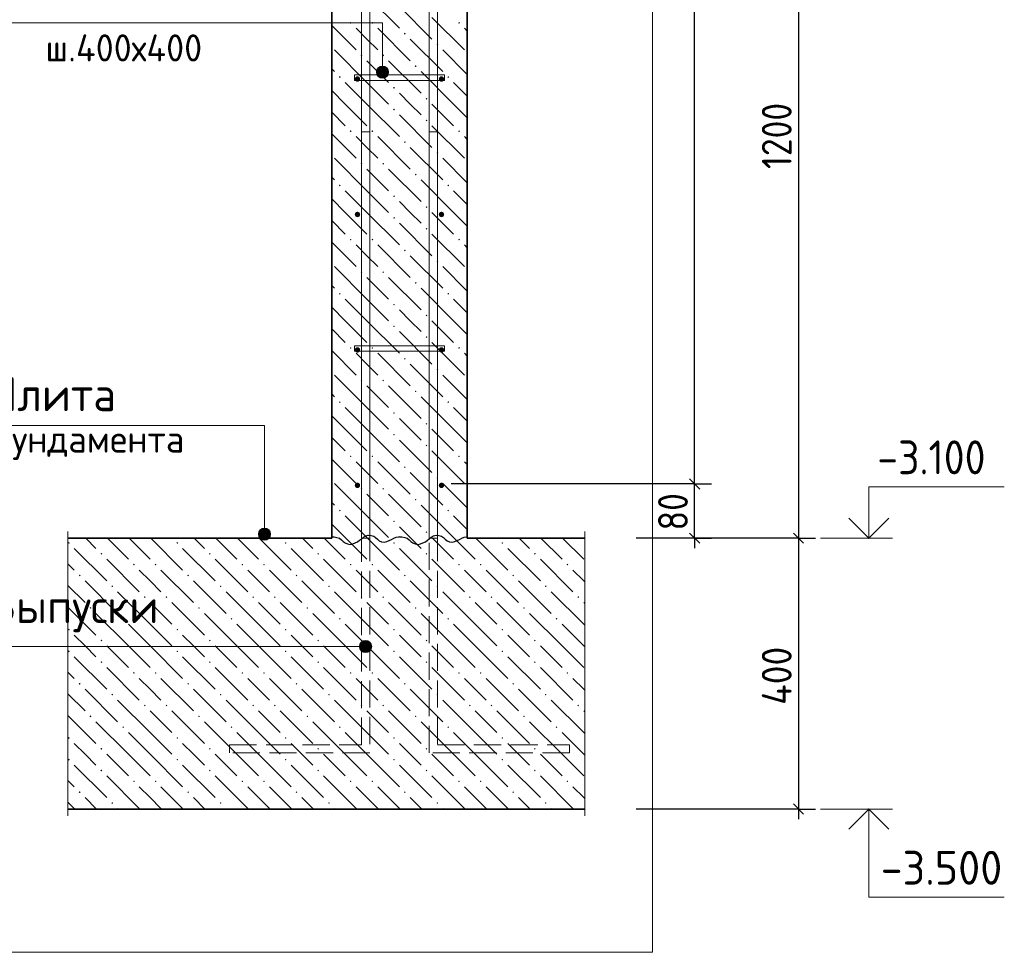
# Model space of a CAD drawing. Header units: millimetres. Extents: x 0 to 50400, y 0 to 35640.
# Tile 3 of 15: x 4717 to 13437, y 9792 to 18055. Entities that reach past the tile are written whole.
import ezdxf

# ---------------------------------------------------------------- set-up
doc = ezdxf.new("R2010")
doc.units = ezdxf.units.MM
doc.linetypes.add('______2', pattern=[324, 240, -84])
for name, color, linetype, lineweight in [('Standard', 7, 'Continuous', 25), ('Выпуски арматуры Г-обр.', 52, 'Continuous', 25), ('ЖБ Плита Фундамента верхний уровень', 7, 'Continuous', 35), ('ЖБ Стена верхний уровень', 7, 'Continuous', 35), ('Позиционная метка диаметр_ шаг', 7, 'Continuous', 13), ('Позиционная метка линия выноска', 7, 'Continuous', 13), ('Примечания', 7, 'Continuous', 13)]:
    doc.layers.add(name, color=color, linetype=linetype, lineweight=lineweight)
doc.layers.add('Размерная выноска', color=7, linetype='Continuous')
for name, color, linetype, true_color in [('Стена фоновая арматура У1', 7, '______2', 0xa0a0a0), ('Стена фоновая арматура Х1', 7, '______2', 0xa0a0a0), ('Стена фоновая затяжка С-обр.', 7, '______2', 0xa0a0a0)]:
    doc.layers.add(name, color=color, linetype=linetype, true_color=true_color)
doc.styles.add('ISOCPEUR', font='txt')

msp = doc.modelspace()

# ---------------------------------------------------------------- hatches: boundary and pattern name
at = {"layer": 'ЖБ Плита Фундамента верхний уровень', "linetype": 'Continuous', "lineweight": 18, "transparency": 33554687}
for points in [[(5144.2, 13419), (5152, 13426.8), (5159.8, 13419), (5152, 13411.2)], [(6104.2, 13419), (6112, 13426.8), (6119.8, 13419), (6112, 13411.2)], [(7064.2, 13419), (7072, 13426.8), (7079.8, 13419), (7072, 13411.2)], [(8024.2, 13419), (8032, 13426.8), (8039.8, 13419), (8032, 13411.2)], [(8984.2, 13419), (8992, 13426.8), (8999.8, 13419), (8992, 13411.2)], [(5432.2, 13323), (5440, 13330.8), (5447.8, 13323), (5440, 13315.2)], [(6392.2, 13323), (6400, 13330.8), (6407.8, 13323), (6400, 13315.2)], [(7352.2, 13323), (7360, 13330.8), (7367.8, 13323), (7360, 13315.2)], [(8312.2, 13323), (8320, 13330.8), (8327.8, 13323), (8320, 13315.2)], [(9272.2, 13323), (9280, 13330.8), (9287.8, 13323), (9280, 13315.2)], [(5720.2, 13227), (5728, 13234.8), (5735.8, 13227), (5728, 13219.2)], [(5912.2, 13227), (5920, 13234.8), (5927.8, 13227), (5920, 13219.2)], [(6680.2, 13227), (6688, 13234.8), (6695.8, 13227), (6688, 13219.2)], [(6872.2, 13227), (6880, 13234.8), (6887.8, 13227), (6880, 13219.2)], [(7640.2, 13227), (7648, 13234.8), (7655.8, 13227), (7648, 13219.2)], [(7832.2, 13227), (7840, 13234.8), (7847.8, 13227), (7840, 13219.2)], [(8600.2, 13227), (8608, 13234.8), (8615.8, 13227), (8608, 13219.2)], [(8792.2, 13227), (8800, 13234.8), (8807.8, 13227), (8800, 13219.2)], [(9560.2, 13227), (9568, 13234.8), (9575.8, 13227), (9568, 13219.2)], [(5240.2, 13131), (5248, 13138.8), (5255.8, 13131), (5248, 13123.2)], [(6200.2, 13131), (6208, 13138.8), (6215.8, 13131), (6208, 13123.2)], [(7160.2, 13131), (7168, 13138.8), (7175.8, 13131), (7168, 13123.2)], [(8120.2, 13131), (8128, 13138.8), (8135.8, 13131), (8128, 13123.2)], [(9080.2, 13131), (9088, 13138.8), (9095.8, 13131), (9088, 13123.2)], [(5528.2, 13035), (5536, 13042.8), (5543.8, 13035), (5536, 13027.2)], [(6488.2, 13035), (6496, 13042.8), (6503.8, 13035), (6496, 13027.2)], [(7448.2, 13035), (7456, 13042.8), (7463.8, 13035), (7456, 13027.2)], [(8408.2, 13035), (8416, 13042.8), (8423.8, 13035), (8416, 13027.2)], [(9368.2, 13035), (9376, 13042.8), (9383.8, 13035), (9376, 13027.2)], [(5816.2, 12939), (5824, 12946.8), (5831.8, 12939), (5824, 12931.2)], [(6008.2, 12939), (6016, 12946.8), (6023.8, 12939), (6016, 12931.2)], [(6776.2, 12939), (6784, 12946.8), (6791.8, 12939), (6784, 12931.2)], [(6968.2, 12939), (6976, 12946.8), (6983.8, 12939), (6976, 12931.2)], [(7736.2, 12939), (7744, 12946.8), (7751.8, 12939), (7744, 12931.2)], [(7928.2, 12939), (7936, 12946.8), (7943.8, 12939), (7936, 12931.2)], [(8696.2, 12939), (8704, 12946.8), (8711.8, 12939), (8704, 12931.2)], [(8888.2, 12939), (8896, 12946.8), (8903.8, 12939), (8896, 12931.2)], [(9656.2, 12939), (9664, 12946.8), (9671.8, 12939), (9664, 12931.2)], [(5336.2, 12843), (5344, 12850.8), (5351.8, 12843), (5344, 12835.2)], [(6296.2, 12843), (6304, 12850.8), (6311.8, 12843), (6304, 12835.2)], [(7256.2, 12843), (7264, 12850.8), (7271.8, 12843), (7264, 12835.2)], [(8216.2, 12843), (8224, 12850.8), (8231.8, 12843), (8224, 12835.2)], [(9176.2, 12843), (9184, 12850.8), (9191.8, 12843), (9184, 12835.2)], [(5624.2, 12747), (5632, 12754.8), (5639.8, 12747), (5632, 12739.2)], [(6584.2, 12747), (6592, 12754.8), (6599.8, 12747), (6592, 12739.2)], [(7544.2, 12747), (7552, 12754.8), (7559.8, 12747), (7552, 12739.2)], [(8504.2, 12747), (8512, 12754.8), (8519.8, 12747), (8512, 12739.2)], [(9464.2, 12747), (9472, 12754.8), (9479.8, 12747), (9472, 12739.2)], [(5144.2, 12651), (5152, 12658.8), (5159.8, 12651), (5152, 12643.2)], [(6104.2, 12651), (6112, 12658.8), (6119.8, 12651), (6112, 12643.2)], [(7064.2, 12651), (7072, 12658.8), (7079.8, 12651), (7072, 12643.2)], [(8024.2, 12651), (8032, 12658.8), (8039.8, 12651), (8032, 12643.2)], [(8984.2, 12651), (8992, 12658.8), (8999.8, 12651), (8992, 12643.2)], [(5432.2, 12555), (5440, 12562.8), (5447.8, 12555), (5440, 12547.2)], [(6392.2, 12555), (6400, 12562.8), (6407.8, 12555), (6400, 12547.2)], [(7352.2, 12555), (7360, 12562.8), (7367.8, 12555), (7360, 12547.2)], [(8312.2, 12555), (8320, 12562.8), (8327.8, 12555), (8320, 12547.2)], [(9272.2, 12555), (9280, 12562.8), (9287.8, 12555), (9280, 12547.2)], [(5144.2, 12459), (5152, 12466.8), (5159.8, 12459), (5152, 12451.2)], [(6104.2, 12459), (6112, 12466.8), (6119.8, 12459), (6112, 12451.2)], [(7064.2, 12459), (7072, 12466.8), (7079.8, 12459), (7072, 12451.2)], [(8024.2, 12459), (8032, 12466.8), (8039.8, 12459), (8032, 12451.2)], [(8984.2, 12459), (8992, 12466.8), (8999.8, 12459), (8992, 12451.2)], [(5432.2, 12363), (5440, 12370.8), (5447.8, 12363), (5440, 12355.2)], [(6392.2, 12363), (6400, 12370.8), (6407.8, 12363), (6400, 12355.2)], [(7352.2, 12363), (7360, 12370.8), (7367.8, 12363), (7360, 12355.2)], [(8312.2, 12363), (8320, 12370.8), (8327.8, 12363), (8320, 12355.2)], [(9272.2, 12363), (9280, 12370.8), (9287.8, 12363), (9280, 12355.2)], [(5720.2, 12267), (5728, 12274.8), (5735.8, 12267), (5728, 12259.2)], [(5912.2, 12267), (5920, 12274.8), (5927.8, 12267), (5920, 12259.2)], [(6680.2, 12267), (6688, 12274.8), (6695.8, 12267), (6688, 12259.2)], [(6872.2, 12267), (6880, 12274.8), (6887.8, 12267), (6880, 12259.2)], [(7640.2, 12267), (7648, 12274.8), (7655.8, 12267), (7648, 12259.2)], [(7832.2, 12267), (7840, 12274.8), (7847.8, 12267), (7840, 12259.2)], [(8600.2, 12267), (8608, 12274.8), (8615.8, 12267), (8608, 12259.2)], [(8792.2, 12267), (8800, 12274.8), (8807.8, 12267), (8800, 12259.2)], [(9560.2, 12267), (9568, 12274.8), (9575.8, 12267), (9568, 12259.2)], [(5240.2, 12171), (5248, 12178.8), (5255.8, 12171), (5248, 12163.2)], [(6200.2, 12171), (6208, 12178.8), (6215.8, 12171), (6208, 12163.2)], [(7160.2, 12171), (7168, 12178.8), (7175.8, 12171), (7168, 12163.2)], [(8120.2, 12171), (8128, 12178.8), (8135.8, 12171), (8128, 12163.2)], [(9080.2, 12171), (9088, 12178.8), (9095.8, 12171), (9088, 12163.2)], [(5528.2, 12075), (5536, 12082.8), (5543.8, 12075), (5536, 12067.2)], [(6488.2, 12075), (6496, 12082.8), (6503.8, 12075), (6496, 12067.2)], [(7448.2, 12075), (7456, 12082.8), (7463.8, 12075), (7456, 12067.2)], [(8408.2, 12075), (8416, 12082.8), (8423.8, 12075), (8416, 12067.2)], [(9368.2, 12075), (9376, 12082.8), (9383.8, 12075), (9376, 12067.2)], [(5816.2, 11979), (5824, 11986.8), (5831.8, 11979), (5824, 11971.2)], [(6008.2, 11979), (6016, 11986.8), (6023.8, 11979), (6016, 11971.2)], [(6776.2, 11979), (6784, 11986.8), (6791.8, 11979), (6784, 11971.2)], [(6968.2, 11979), (6976, 11986.8), (6983.8, 11979), (6976, 11971.2)], [(7736.2, 11979), (7744, 11986.8), (7751.8, 11979), (7744, 11971.2)], [(7928.2, 11979), (7936, 11986.8), (7943.8, 11979), (7936, 11971.2)], [(8696.2, 11979), (8704, 11986.8), (8711.8, 11979), (8704, 11971.2)], [(8888.2, 11979), (8896, 11986.8), (8903.8, 11979), (8896, 11971.2)], [(9656.2, 11979), (9664, 11986.8), (9671.8, 11979), (9664, 11971.2)], [(5336.2, 11883), (5344, 11890.8), (5351.8, 11883), (5344, 11875.2)], [(6296.2, 11883), (6304, 11890.8), (6311.8, 11883), (6304, 11875.2)], [(7256.2, 11883), (7264, 11890.8), (7271.8, 11883), (7264, 11875.2)], [(8216.2, 11883), (8224, 11890.8), (8231.8, 11883), (8224, 11875.2)], [(9176.2, 11883), (9184, 11890.8), (9191.8, 11883), (9184, 11875.2)], [(5624.2, 11787), (5632, 11794.8), (5639.8, 11787), (5632, 11779.2)], [(6584.2, 11787), (6592, 11794.8), (6599.8, 11787), (6592, 11779.2)], [(7544.2, 11787), (7552, 11794.8), (7559.8, 11787), (7552, 11779.2)], [(8504.2, 11787), (8512, 11794.8), (8519.8, 11787), (8512, 11779.2)], [(9464.2, 11787), (9472, 11794.8), (9479.8, 11787), (9472, 11779.2)], [(5144.2, 11691), (5152, 11698.8), (5159.8, 11691), (5152, 11683.2)], [(6104.2, 11691), (6112, 11698.8), (6119.8, 11691), (6112, 11683.2)], [(7064.2, 11691), (7072, 11698.8), (7079.8, 11691), (7072, 11683.2)], [(8024.2, 11691), (8032, 11698.8), (8039.8, 11691), (8032, 11683.2)], [(8984.2, 11691), (8992, 11698.8), (8999.8, 11691), (8992, 11683.2)], [(5432.2, 11595), (5440, 11602.8), (5447.8, 11595), (5440, 11587.2)], [(6392.2, 11595), (6400, 11602.8), (6407.8, 11595), (6400, 11587.2)], [(7352.2, 11595), (7360, 11602.8), (7367.8, 11595), (7360, 11587.2)], [(8312.2, 11595), (8320, 11602.8), (8327.8, 11595), (8320, 11587.2)], [(9272.2, 11595), (9280, 11602.8), (9287.8, 11595), (9280, 11587.2)], [(5144.2, 11499), (5152, 11506.8), (5159.8, 11499), (5152, 11491.2)], [(6104.2, 11499), (6112, 11506.8), (6119.8, 11499), (6112, 11491.2)], [(7064.2, 11499), (7072, 11506.8), (7079.8, 11499), (7072, 11491.2)], [(8024.2, 11499), (8032, 11506.8), (8039.8, 11499), (8032, 11491.2)], [(8984.2, 11499), (8992, 11506.8), (8999.8, 11499), (8992, 11491.2)], [(5432.2, 11403), (5440, 11410.8), (5447.8, 11403), (5440, 11395.2)], [(6392.2, 11403), (6400, 11410.8), (6407.8, 11403), (6400, 11395.2)], [(7352.2, 11403), (7360, 11410.8), (7367.8, 11403), (7360, 11395.2)], [(8312.2, 11403), (8320, 11410.8), (8327.8, 11403), (8320, 11395.2)], [(9272.2, 11403), (9280, 11410.8), (9287.8, 11403), (9280, 11395.2)], [(5720.2, 11307), (5728, 11314.8), (5735.8, 11307), (5728, 11299.2)], [(5912.2, 11307), (5920, 11314.8), (5927.8, 11307), (5920, 11299.2)], [(6680.2, 11307), (6688, 11314.8), (6695.8, 11307), (6688, 11299.2)], [(6872.2, 11307), (6880, 11314.8), (6887.8, 11307), (6880, 11299.2)], [(7640.2, 11307), (7648, 11314.8), (7655.8, 11307), (7648, 11299.2)], [(7832.2, 11307), (7840, 11314.8), (7847.8, 11307), (7840, 11299.2)], [(8600.2, 11307), (8608, 11314.8), (8615.8, 11307), (8608, 11299.2)], [(8792.2, 11307), (8800, 11314.8), (8807.8, 11307), (8800, 11299.2)], [(9560.2, 11307), (9568, 11314.8), (9575.8, 11307), (9568, 11299.2)], [(5240.2, 11211), (5248, 11218.8), (5255.8, 11211), (5248, 11203.2)], [(6200.2, 11211), (6208, 11218.8), (6215.8, 11211), (6208, 11203.2)], [(7160.2, 11211), (7168, 11218.8), (7175.8, 11211), (7168, 11203.2)], [(8120.2, 11211), (8128, 11218.8), (8135.8, 11211), (8128, 11203.2)], [(9080.2, 11211), (9088, 11218.8), (9095.8, 11211), (9088, 11203.2)], [(5528.2, 11115), (5536, 11122.8), (5543.8, 11115), (5536, 11107.2)], [(6488.2, 11115), (6496, 11122.8), (6503.8, 11115), (6496, 11107.2)], [(7448.2, 11115), (7456, 11122.8), (7463.8, 11115), (7456, 11107.2)], [(8408.2, 11115), (8416, 11122.8), (8423.8, 11115), (8416, 11107.2)], [(9368.2, 11115), (9376, 11122.8), (9383.8, 11115), (9376, 11107.2)]]:
    msp.add_hatch(color=7, dxfattribs=at).paths.add_polyline_path(points, flags=16)
at = {"layer": 'ЖБ Стена верхний уровень', "linetype": 'Continuous', "lineweight": 18, "transparency": 33554687}
for points in [[(7640.2, 18027), (7648, 18034.8), (7655.8, 18027), (7648, 18019.2)], [(7832.2, 18027), (7840, 18034.8), (7847.8, 18027), (7840, 18019.2)], [(8600.2, 18027), (8608, 18034.8), (8615.8, 18027), (8608, 18019.2)], [(8120.2, 17931), (8128, 17938.8), (8135.8, 17931), (8128, 17923.2)], [(8408.2, 17835), (8416, 17842.8), (8423.8, 17835), (8416, 17827.2)], [(7736.2, 17739), (7744, 17746.8), (7751.8, 17739), (7744, 17731.2)], [(7928.2, 17739), (7936, 17746.8), (7943.8, 17739), (7936, 17731.2)], [(8216.2, 17643), (8224, 17650.8), (8231.8, 17643), (8224, 17635.2)], [(7544.2, 17547), (7552, 17554.8), (7559.8, 17547), (7552, 17539.2)], [(8504.2, 17547), (8512, 17554.8), (8519.8, 17547), (8512, 17539.2)], [(8024.2, 17451), (8032, 17458.8), (8039.8, 17451), (8032, 17443.2)], [(8312.2, 17355), (8320, 17362.8), (8327.8, 17355), (8320, 17347.2)], [(8024.2, 17259), (8032, 17266.8), (8039.8, 17259), (8032, 17251.2)], [(8312.2, 17163), (8320, 17170.8), (8327.8, 17163), (8320, 17155.2)], [(7640.2, 17067), (7648, 17074.8), (7655.8, 17067), (7648, 17059.2)], [(7832.2, 17067), (7840, 17074.8), (7847.8, 17067), (7840, 17059.2)], [(8600.2, 17067), (8608, 17074.8), (8615.8, 17067), (8608, 17059.2)], [(8120.2, 16971), (8128, 16978.8), (8135.8, 16971), (8128, 16963.2)], [(8408.2, 16875), (8416, 16882.8), (8423.8, 16875), (8416, 16867.2)], [(7736.2, 16779), (7744, 16786.8), (7751.8, 16779), (7744, 16771.2)], [(7928.2, 16779), (7936, 16786.8), (7943.8, 16779), (7936, 16771.2)], [(8216.2, 16683), (8224, 16690.8), (8231.8, 16683), (8224, 16675.2)], [(7544.2, 16587), (7552, 16594.8), (7559.8, 16587), (7552, 16579.2)], [(8504.2, 16587), (8512, 16594.8), (8519.8, 16587), (8512, 16579.2)], [(8024.2, 16491), (8032, 16498.8), (8039.8, 16491), (8032, 16483.2)], [(8312.2, 16395), (8320, 16402.8), (8327.8, 16395), (8320, 16387.2)], [(8024.2, 16299), (8032, 16306.8), (8039.8, 16299), (8032, 16291.2)], [(8312.2, 16203), (8320, 16210.8), (8327.8, 16203), (8320, 16195.2)], [(7640.2, 16107), (7648, 16114.8), (7655.8, 16107), (7648, 16099.2)], [(7832.2, 16107), (7840, 16114.8), (7847.8, 16107), (7840, 16099.2)], [(8600.2, 16107), (8608, 16114.8), (8615.8, 16107), (8608, 16099.2)], [(8120.2, 16011), (8128, 16018.8), (8135.8, 16011), (8128, 16003.2)], [(8408.2, 15915), (8416, 15922.8), (8423.8, 15915), (8416, 15907.2)], [(7736.2, 15819), (7744, 15826.8), (7751.8, 15819), (7744, 15811.2)], [(7928.2, 15819), (7936, 15826.8), (7943.8, 15819), (7936, 15811.2)], [(8216.2, 15723), (8224, 15730.8), (8231.8, 15723), (8224, 15715.2)], [(7544.2, 15627), (7552, 15634.8), (7559.8, 15627), (7552, 15619.2)], [(8504.2, 15627), (8512, 15634.8), (8519.8, 15627), (8512, 15619.2)], [(8024.2, 15531), (8032, 15538.8), (8039.8, 15531), (8032, 15523.2)], [(8312.2, 15435), (8320, 15442.8), (8327.8, 15435), (8320, 15427.2)], [(8024.2, 15339), (8032, 15346.8), (8039.8, 15339), (8032, 15331.2)], [(8312.2, 15243), (8320, 15250.8), (8327.8, 15243), (8320, 15235.2)], [(7640.2, 15147), (7648, 15154.8), (7655.8, 15147), (7648, 15139.2)], [(7832.2, 15147), (7840, 15154.8), (7847.8, 15147), (7840, 15139.2)], [(8600.2, 15147), (8608, 15154.8), (8615.8, 15147), (8608, 15139.2)], [(8120.2, 15051), (8128, 15058.8), (8135.8, 15051), (8128, 15043.2)], [(8408.2, 14955), (8416, 14962.8), (8423.8, 14955), (8416, 14947.2)], [(7736.2, 14859), (7744, 14866.8), (7751.8, 14859), (7744, 14851.2)], [(7928.2, 14859), (7936, 14866.8), (7943.8, 14859), (7936, 14851.2)], [(8216.2, 14763), (8224, 14770.8), (8231.8, 14763), (8224, 14755.2)], [(7544.2, 14667), (7552, 14674.8), (7559.8, 14667), (7552, 14659.2)], [(8504.2, 14667), (8512, 14674.8), (8519.8, 14667), (8512, 14659.2)], [(8024.2, 14571), (8032, 14578.8), (8039.8, 14571), (8032, 14563.2)], [(8312.2, 14475), (8320, 14482.8), (8327.8, 14475), (8320, 14467.2)], [(8024.2, 14379), (8032, 14386.8), (8039.8, 14379), (8032, 14371.2)], [(8312.2, 14283), (8320, 14290.8), (8327.8, 14283), (8320, 14275.2)], [(7640.2, 14187), (7648, 14194.8), (7655.8, 14187), (7648, 14179.2)], [(7832.2, 14187), (7840, 14194.8), (7847.8, 14187), (7840, 14179.2)], [(8600.2, 14187), (8608, 14194.8), (8615.8, 14187), (8608, 14179.2)], [(8120.2, 14091), (8128, 14098.8), (8135.8, 14091), (8128, 14083.2)], [(8408.2, 13995), (8416, 14002.8), (8423.8, 13995), (8416, 13987.2)], [(7736.2, 13899), (7744, 13906.8), (7751.8, 13899), (7744, 13891.2)], [(7928.2, 13899), (7936, 13906.8), (7943.8, 13899), (7936, 13891.2)], [(8216.2, 13803), (8224, 13810.8), (8231.8, 13803), (8224, 13795.2)], [(7544.2, 13707), (7552, 13714.8), (7559.8, 13707), (7552, 13699.2)], [(8504.2, 13707), (8512, 13714.8), (8519.8, 13707), (8512, 13699.2)], [(8024.2, 13611), (8032, 13618.8), (8039.8, 13611), (8032, 13603.2)], [(8312.2, 13515), (8320, 13522.8), (8327.8, 13515), (8320, 13507.2)]]:
    msp.add_hatch(color=7, dxfattribs=at).paths.add_polyline_path(points, flags=16)
at = {"layer": 'Позиционная метка линия выноска', "linetype": 'Continuous', "lineweight": 13, "transparency": 33554687}
for points in [[(7976.8, 17616.4), (7883.9, 17616.4), (7876.4, 17589.4)], [(7976.8, 17616.4), (7876.4, 17589.4), (7984.4, 17589.4)], [(7957.4, 17635.8), (7903.4, 17635.8), (7883.9, 17616.4)], [(7957.4, 17635.8), (7883.9, 17616.4), (7976.8, 17616.4)], [(7903.4, 17635.8), (7957.4, 17635.8), (7930.4, 17643.3)], [(7984.4, 17589.4), (7876.4, 17589.4), (7883.9, 17562.4)], [(7984.4, 17589.4), (7883.9, 17562.4), (7976.8, 17562.4)], [(7976.8, 17562.4), (7883.9, 17562.4), (7903.4, 17542.9)], [(7976.8, 17562.4), (7903.4, 17542.9), (7957.4, 17542.9)], [(7957.4, 17542.9), (7903.4, 17542.9), (7930.4, 17535.4)], [(6831.1, 13496.8), (6939.1, 13496.8), (6931.5, 13523.8)], [(6831.1, 13496.8), (6931.5, 13523.8), (6838.7, 13523.8)], [(6838.7, 13523.8), (6931.5, 13523.8), (6912.1, 13543.2)], [(6838.7, 13523.8), (6912.1, 13543.2), (6858.1, 13543.2)], [(6858.1, 13543.2), (6912.1, 13543.2), (6885.1, 13550.8)], [(6838.7, 13469.8), (6939.1, 13496.8), (6831.1, 13496.8)], [(6838.7, 13469.8), (6931.5, 13469.8), (6939.1, 13496.8)], [(6858.1, 13450.4), (6931.5, 13469.8), (6838.7, 13469.8)], [(6858.1, 13450.4), (6912.1, 13450.4), (6931.5, 13469.8)], [(6912.1, 13450.4), (6858.1, 13450.4), (6885.1, 13442.8)], [(7733.9, 12474), (7733.9, 12528), (7726.4, 12501)], [(7753.4, 12454.6), (7753.4, 12547.5), (7733.9, 12528)], [(7753.4, 12454.6), (7733.9, 12528), (7733.9, 12474)], [(7780.4, 12447), (7780.4, 12555), (7753.4, 12547.5)], [(7780.4, 12447), (7753.4, 12547.5), (7753.4, 12454.6)], [(7807.4, 12454.6), (7807.4, 12547.5), (7780.4, 12555)], [(7807.4, 12454.6), (7780.4, 12555), (7780.4, 12447)], [(7826.8, 12474), (7826.8, 12528), (7807.4, 12547.5)], [(7826.8, 12474), (7807.4, 12547.5), (7807.4, 12454.6)], [(7826.8, 12528), (7826.8, 12474), (7834.4, 12501)]]:
    msp.add_hatch(color=7, dxfattribs=at).paths.add_polyline_path(points)
at = {"layer": 'Стена фоновая арматура У1', "linetype": 'Continuous', "lineweight": 13, "transparency": 33554687}
for points in [[(7732.4, 17529.3), (7730.5, 17538.5), (7725.3, 17546.3), (7717.6, 17551.5), (7708.4, 17553.3), (7699.2, 17551.5), (7691.4, 17546.3), (7686.2, 17538.5), (7684.4, 17529.3), (7686.2, 17520.2), (7691.4, 17512.4), (7699.2, 17507.2), (7708.4, 17505.3), (7717.6, 17507.2), (7725.3, 17512.4), (7730.5, 17520.2)], [(8476.4, 17529.3), (8474.5, 17538.5), (8469.3, 17546.3), (8461.5, 17551.5), (8452.4, 17553.3), (8443.2, 17551.5), (8435.4, 17546.3), (8430.2, 17538.5), (8428.4, 17529.3), (8430.2, 17520.2), (8435.4, 17512.4), (8443.2, 17507.2), (8452.4, 17505.3), (8461.5, 17507.2), (8469.3, 17512.4), (8474.5, 17520.2)], [(7732.4, 16329.3), (7730.5, 16338.5), (7725.3, 16346.3), (7717.6, 16351.5), (7708.4, 16353.3), (7699.2, 16351.5), (7691.4, 16346.3), (7686.2, 16338.5), (7684.4, 16329.3), (7686.2, 16320.2), (7691.4, 16312.4), (7699.2, 16307.2), (7708.4, 16305.3), (7717.6, 16307.2), (7725.3, 16312.4), (7730.5, 16320.2)], [(8476.4, 16329.3), (8474.5, 16338.5), (8469.3, 16346.3), (8461.5, 16351.5), (8452.4, 16353.3), (8443.2, 16351.5), (8435.4, 16346.3), (8430.2, 16338.5), (8428.4, 16329.3), (8430.2, 16320.2), (8435.4, 16312.4), (8443.2, 16307.2), (8452.4, 16305.3), (8461.5, 16307.2), (8469.3, 16312.4), (8474.5, 16320.2)], [(7732.4, 15129.3), (7730.5, 15138.5), (7725.3, 15146.3), (7717.6, 15151.5), (7708.4, 15153.3), (7699.2, 15151.5), (7691.4, 15146.3), (7686.2, 15138.5), (7684.4, 15129.3), (7686.2, 15120.2), (7691.4, 15112.4), (7699.2, 15107.2), (7708.4, 15105.3), (7717.6, 15107.2), (7725.3, 15112.4), (7730.5, 15120.2)], [(8476.4, 15129.3), (8474.5, 15138.5), (8469.3, 15146.3), (8461.5, 15151.5), (8452.4, 15153.3), (8443.2, 15151.5), (8435.4, 15146.3), (8430.2, 15138.5), (8428.4, 15129.3), (8430.2, 15120.2), (8435.4, 15112.4), (8443.2, 15107.2), (8452.4, 15105.3), (8461.5, 15107.2), (8469.3, 15112.4), (8474.5, 15120.2)], [(7732.4, 13929.3), (7730.5, 13938.5), (7725.3, 13946.3), (7717.6, 13951.5), (7708.4, 13953.3), (7699.2, 13951.5), (7691.4, 13946.3), (7686.2, 13938.5), (7684.4, 13929.3), (7686.2, 13920.2), (7691.4, 13912.4), (7699.2, 13907.2), (7708.4, 13905.4), (7717.6, 13907.2), (7725.3, 13912.4), (7730.5, 13920.2)], [(8476.4, 13929.3), (8474.5, 13938.5), (8469.3, 13946.3), (8461.5, 13951.5), (8452.4, 13953.3), (8443.2, 13951.5), (8435.4, 13946.3), (8430.2, 13938.5), (8428.4, 13929.3), (8430.2, 13920.2), (8435.4, 13912.4), (8443.2, 13907.2), (8452.4, 13905.4), (8461.5, 13907.2), (8469.3, 13912.4), (8474.5, 13920.2)]]:
    msp.add_hatch(color=7, dxfattribs=at).paths.add_polyline_path(points)

# ---------------------------------------------------------------- linework, layer by layer
at = {"layer": 'Standard', "color": 7, "linetype": 'Continuous', "lineweight": -3, "transparency": 33554687}
for p, q in [((10694.8, 13941.4), (10694.8, 29541.4)), ((11613.9, 20661.4), (11613.9, 13461.4)), ((10694.8, 13941.4), (10544.9, 13941.4)), ((10694.8, 13941.4), (10844.9, 13941.4)), ((10694.8, 13461.4), (10694.8, 13941.4)), ((10694.8, 13461.4), (10544.9, 13461.4)), ((10694.8, 13461.4), (10844.9, 13461.4)), ((10694.8, 13461.4), (10694.8, 13461.4)), ((10694.8, 13461.4), (10694.8, 13371.4)), ((11613.9, 13461.4), (11463.9, 13461.4)), ((11613.9, 13461.4), (11763.9, 13461.4)), ((11613.9, 13461.4), (11613.9, 11061.4)), ((11613.9, 11061.4), (10176, 11061.4)), ((11613.9, 11061.4), (11463.9, 11061.4)), ((11613.9, 11061.4), (11763.9, 11061.4)), ((11613.9, 11061.4), (11613.9, 10971.4))]:
    msp.add_line(p, q, dxfattribs=at)
at = {"layer": 'Standard', "color": 7, "linetype": 'Continuous', "lineweight": 25, "transparency": 33554687}
for p, q in [((10739.8, 13896.4), (10649.8, 13986.4)), ((10739.8, 13416.4), (10649.8, 13506.4)), ((11568.9, 13506.4), (11658.9, 13416.4)), ((11568.9, 11106.4), (11658.9, 11016.4))]:
    msp.add_line(p, q, dxfattribs=at)
at = {"layer": 'Standard', "color": 7, "linetype": 'Continuous', "lineweight": 13, "transparency": 33554687}
for p, q in [((11810.6, 13461.4), (12446.6, 13461.4)), ((11810.6, 11061.4), (12446.6, 11061.4))]:
    msp.add_line(p, q, dxfattribs=at)
at = {"layer": 'Standard', "color": 254, "linetype": 'Continuous', "lineweight": 13, "true_color": 0xc4c4ff, "transparency": 33554687}
msp.add_lwpolyline([(4544.1, 9792.3), (10321.3, 9792.3), (10321.3, 33133), (4544.1, 33133), (4544.1, 9792.3)], dxfattribs=at)
at = {"layer": 'Standard', "color": 7, "linetype": 'Continuous', "lineweight": -3, "transparency": 33554687}
for points in [[(10694.8, 13941.4), (10674.4, 13941.4), (10674.4, 13941.4), (10674.4, 13941.4), (10674.4, 13941.4), (8539.1, 13941.4)], [(11613.9, 13461.4), (11593.5, 13461.4), (11593.5, 13461.4), (10176, 13461.4)]]:
    msp.add_lwpolyline(points, dxfattribs=at)
at = {"layer": 'Standard', "color": 7, "linetype": 'Continuous', "lineweight": 13, "transparency": 33554687}
for points in [[(12237.5, 13461.4), (12237.5, 13917.3), (13437.5, 13917.3)], [(12237.5, 11061.4), (12237.5, 10281.4), (13437.5, 10281.4)]]:
    msp.add_lwpolyline(points, dxfattribs=at)
at = {"layer": 'Standard', "color": 7, "linetype": 'Continuous', "lineweight": 35, "transparency": 33554687}
for points in [[(12059.3, 13639.5), (12237.5, 13461.4), (12415.7, 13639.5)], [(12059.3, 10883.2), (12237.5, 11061.4), (12415.7, 10883.2)]]:
    msp.add_lwpolyline(points, dxfattribs=at)
at = {"layer": 'Выпуски арматуры Г-обр.', "color": 251, "linetype": '______2', "lineweight": 13, "true_color": 0x656565, "transparency": 33554687}
for points in [[(7816.4, 17061.4), (7816.4, 11559.4), (6574.4, 11559.4), (6574.4, 11631.4), (7744.4, 11631.4), (7744.4, 17061.4), (7816.4, 17061.4)], [(8416.4, 17061.4), (8416.4, 11631.4), (9586.4, 11631.4), (9586.4, 11559.4), (8344.4, 11559.4), (8344.4, 17061.4), (8416.4, 17061.4)]]:
    msp.add_lwpolyline(points, dxfattribs=at)
at = {"layer": 'ЖБ Плита Фундамента верхний уровень', "color": 7, "linetype": 'Continuous', "lineweight": 35, "transparency": 33554687}
for p, q in [((7480.4, 13461.4), (5144.1, 13461.4)), ((9721.3, 13461.4), (8680.4, 13461.4)), ((5144.1, 11061.4), (9721.3, 11061.4))]:
    msp.add_line(p, q, dxfattribs=at)
at = {"layer": 'ЖБ Плита Фундамента верхний уровень', "color": 252, "linetype": 'Continuous', "lineweight": 18, "true_color": 0x8f8f8f, "transparency": 33554687}
for p, q in [((5392, 13371), (5301.7, 13461.4)), ((5493.7, 13461.4), (5680, 13275)), ((5685.7, 13461.4), (5872, 13275)), ((5877.7, 13461.4), (6160, 13179)), ((6352, 13371), (6261.7, 13461.4)), ((6453.7, 13461.4), (6640, 13275)), ((6645.7, 13461.4), (6832, 13275)), ((6837.7, 13461.4), (7120, 13179)), ((7312, 13371), (7221.7, 13461.4)), ((7413.7, 13461.4), (7600, 13275)), ((7605.7, 13461.4), (7792, 13275)), ((7797.7, 13461.4), (8080, 13179)), ((8272, 13371), (8181.7, 13461.4)), ((8373.7, 13461.4), (8560, 13275)), ((8565.7, 13461.4), (8752, 13275)), ((8757.7, 13461.4), (9040, 13179)), ((9232, 13371), (9141.7, 13461.4)), ((9333.7, 13461.4), (9520, 13275)), ((9525.7, 13461.4), (9712, 13275)), ((9717.7, 13461.4), (9721.3, 13457.8)), ((5200, 13371), (5488, 13083)), ((6160, 13371), (6448, 13083)), ((7120, 13371), (7408, 13083)), ((8080, 13371), (8368, 13083)), ((9040, 13371), (9328, 13083)), ((5488, 13275), (5776, 12987)), ((6448, 13275), (6736, 12987)), ((7408, 13275), (7696, 12987)), ((8368, 13275), (8656, 12987)), ((9328, 13275), (9616, 12987)), ((5144.1, 13235), (5200, 13179)), ((5872, 13083), (5776, 13179)), ((5968, 13179), (6256, 12891)), ((6832, 13083), (6736, 13179)), ((6928, 13179), (7216, 12891)), ((7792, 13083), (7696, 13179)), ((7888, 13179), (8176, 12891)), ((8752, 13083), (8656, 13179)), ((8848, 13179), (9136, 12891)), ((9712, 13083), (9616, 13179)), ((5296, 13083), (5584, 12795)), ((5968, 12987), (5872, 13083)), ((6256, 13083), (6544, 12795)), ((6928, 12987), (6832, 13083)), ((7216, 13083), (7504, 12795)), ((7888, 12987), (7792, 13083)), ((8176, 13083), (8464, 12795)), ((8848, 12987), (8752, 13083)), ((9136, 13083), (9424, 12795)), ((9721.3, 13073.8), (9712, 13083)), ((5144.1, 13043), (5296, 12891)), ((5872, 12699), (5584, 12987)), ((6832, 12699), (6544, 12987)), ((7792, 12699), (7504, 12987)), ((8752, 12699), (8464, 12987)), ((9712, 12699), (9424, 12987)), ((5144.1, 12851), (5392, 12603)), ((5872, 12891), (6064, 12699)), ((6064, 12891), (6352, 12603)), ((6832, 12891), (7024, 12699)), ((7024, 12891), (7312, 12603)), ((7792, 12891), (7984, 12699)), ((7984, 12891), (8272, 12603)), ((8752, 12891), (8944, 12699)), ((8944, 12891), (9232, 12603)), ((9712, 12891), (9721.3, 12881.8)), ((5680, 12507), (5392, 12795)), ((6640, 12507), (6352, 12795)), ((7600, 12507), (7312, 12795)), ((8560, 12507), (8272, 12795)), ((9520, 12507), (9232, 12795)), ((5680, 12699), (5872, 12507)), ((5872, 12699), (6064, 12507)), ((6640, 12699), (6832, 12507)), ((6832, 12699), (7024, 12507)), ((7600, 12699), (7792, 12507)), ((7792, 12699), (7984, 12507)), ((8560, 12699), (8752, 12507)), ((8752, 12699), (8944, 12507)), ((9520, 12699), (9712, 12507)), ((9712, 12699), (9721.3, 12689.8)), ((5296, 12507), (5200, 12603)), ((6256, 12507), (6160, 12603)), ((7216, 12507), (7120, 12603)), ((8176, 12507), (8080, 12603)), ((9136, 12507), (9040, 12603)), ((5392, 12411), (5296, 12507)), ((5488, 12507), (5680, 12315)), ((5680, 12507), (5872, 12315)), ((5872, 12507), (6160, 12219)), ((6352, 12411), (6256, 12507)), ((6448, 12507), (6640, 12315)), ((6640, 12507), (6832, 12315)), ((6832, 12507), (7120, 12219)), ((7312, 12411), (7216, 12507)), ((7408, 12507), (7600, 12315)), ((7600, 12507), (7792, 12315)), ((7792, 12507), (8080, 12219)), ((8272, 12411), (8176, 12507)), ((8368, 12507), (8560, 12315)), ((8560, 12507), (8752, 12315)), ((8752, 12507), (9040, 12219)), ((9232, 12411), (9136, 12507)), ((9328, 12507), (9520, 12315)), ((9520, 12507), (9712, 12315)), ((9712, 12507), (9721.3, 12497.8)), ((5200, 12411), (5488, 12123)), ((6160, 12411), (6448, 12123)), ((7120, 12411), (7408, 12123)), ((8080, 12411), (8368, 12123)), ((9040, 12411), (9328, 12123)), ((5488, 12315), (5776, 12027)), ((6448, 12315), (6736, 12027)), ((7408, 12315), (7696, 12027)), ((8368, 12315), (8656, 12027)), ((9328, 12315), (9616, 12027)), ((5144.1, 12275), (5200, 12219)), ((5872, 12123), (5776, 12219)), ((5968, 12219), (6256, 11931)), ((6832, 12123), (6736, 12219)), ((6928, 12219), (7216, 11931)), ((7792, 12123), (7696, 12219)), ((7888, 12219), (8176, 11931)), ((8752, 12123), (8656, 12219)), ((8848, 12219), (9136, 11931)), ((9712, 12123), (9616, 12219)), ((5296, 12123), (5584, 11835)), ((5968, 12027), (5872, 12123)), ((6256, 12123), (6544, 11835)), ((6928, 12027), (6832, 12123)), ((7216, 12123), (7504, 11835)), ((7888, 12027), (7792, 12123)), ((8176, 12123), (8464, 11835)), ((8848, 12027), (8752, 12123)), ((9136, 12123), (9424, 11835)), ((9721.3, 12113.8), (9712, 12123)), ((5144.1, 12083), (5296, 11931)), ((5872, 11739), (5584, 12027)), ((6832, 11739), (6544, 12027)), ((7792, 11739), (7504, 12027)), ((8752, 11739), (8464, 12027)), ((9712, 11739), (9424, 12027)), ((5144.1, 11891), (5392, 11643)), ((5872, 11931), (6064, 11739)), ((6064, 11931), (6352, 11643)), ((6832, 11931), (7024, 11739)), ((7024, 11931), (7312, 11643)), ((7792, 11931), (7984, 11739)), ((7984, 11931), (8272, 11643)), ((8752, 11931), (8944, 11739)), ((8944, 11931), (9232, 11643)), ((9712, 11931), (9721.3, 11921.8)), ((5680, 11547), (5392, 11835)), ((6640, 11547), (6352, 11835)), ((7600, 11547), (7312, 11835)), ((8560, 11547), (8272, 11835)), ((9520, 11547), (9232, 11835)), ((5680, 11739), (5872, 11547)), ((5872, 11739), (6064, 11547)), ((6640, 11739), (6832, 11547)), ((6832, 11739), (7024, 11547)), ((7600, 11739), (7792, 11547)), ((7792, 11739), (7984, 11547)), ((8560, 11739), (8752, 11547)), ((8752, 11739), (8944, 11547)), ((9520, 11739), (9712, 11547)), ((9712, 11739), (9721.3, 11729.8)), ((5296, 11547), (5200, 11643)), ((6256, 11547), (6160, 11643)), ((7216, 11547), (7120, 11643)), ((8176, 11547), (8080, 11643)), ((9136, 11547), (9040, 11643)), ((5392, 11451), (5296, 11547)), ((5488, 11547), (5680, 11355)), ((5680, 11547), (5872, 11355)), ((5872, 11547), (6160, 11259)), ((6352, 11451), (6256, 11547)), ((6448, 11547), (6640, 11355)), ((6640, 11547), (6832, 11355)), ((6832, 11547), (7120, 11259)), ((7312, 11451), (7216, 11547)), ((7408, 11547), (7600, 11355)), ((7600, 11547), (7792, 11355)), ((7792, 11547), (8080, 11259)), ((8272, 11451), (8176, 11547)), ((8368, 11547), (8560, 11355)), ((8560, 11547), (8752, 11355)), ((8752, 11547), (9040, 11259)), ((9232, 11451), (9136, 11547)), ((9328, 11547), (9520, 11355)), ((9520, 11547), (9712, 11355)), ((9712, 11547), (9721.3, 11537.8)), ((5200, 11451), (5488, 11163)), ((6160, 11451), (6448, 11163)), ((7120, 11451), (7408, 11163)), ((8080, 11451), (8368, 11163)), ((9040, 11451), (9328, 11163)), ((5488, 11355), (5776, 11067)), ((6448, 11355), (6736, 11067)), ((7408, 11355), (7696, 11067)), ((8368, 11355), (8656, 11067)), ((9328, 11355), (9616, 11067)), ((5144.1, 11315), (5200, 11259)), ((5872, 11163), (5776, 11259)), ((5968, 11259), (6165.7, 11061.4)), ((6832, 11163), (6736, 11259)), ((6928, 11259), (7125.7, 11061.4)), ((7792, 11163), (7696, 11259)), ((7888, 11259), (8085.7, 11061.4)), ((8752, 11163), (8656, 11259)), ((8848, 11259), (9045.7, 11061.4)), ((9712, 11163), (9616, 11259)), ((5296, 11163), (5397.7, 11061.4)), ((5968, 11067), (5872, 11163)), ((6256, 11163), (6357.7, 11061.4)), ((6928, 11067), (6832, 11163)), ((7216, 11163), (7317.7, 11061.4)), ((7888, 11067), (7792, 11163)), ((8176, 11163), (8277.7, 11061.4)), ((8848, 11067), (8752, 11163)), ((9136, 11163), (9237.7, 11061.4)), ((9721.3, 11153.8), (9712, 11163)), ((5144.1, 11123), (5205.7, 11061.4)), ((5589.7, 11061.4), (5584, 11067)), ((6549.7, 11061.4), (6544, 11067)), ((7509.7, 11061.4), (7504, 11067)), ((8469.7, 11061.4), (8464, 11067)), ((9429.7, 11061.4), (9424, 11067))]:
    msp.add_line(p, q, dxfattribs=at)
at = {"layer": 'ЖБ Стена верхний уровень', "color": 7, "linetype": 'Continuous', "lineweight": 35, "transparency": 33554687}
for p, q in [((7480.4, 29901.4), (7480.4, 13461.4)), ((8680.4, 13461.4), (8680.4, 29901.4))]:
    msp.add_line(p, q, dxfattribs=at)
at = {"layer": 'ЖБ Стена верхний уровень', "color": 9, "linetype": 'Continuous', "lineweight": 18, "true_color": 0xc7c7c7, "transparency": 33554687}
for p, q in [((7792, 18267), (8080, 17979)), ((8080, 18171), (8368, 17883)), ((8368, 18075), (8656, 17787)), ((7480.4, 18002.7), (7696, 17787)), ((7792, 17883), (7696, 17979)), ((7888, 17979), (8176, 17691)), ((8680.4, 17954.7), (8656, 17979)), ((7888, 17787), (7792, 17883)), ((8176, 17883), (8464, 17595)), ((7792, 17499), (7504, 17787)), ((8680.4, 17570.7), (8464, 17787)), ((7480.4, 17618.7), (7504, 17595)), ((7792, 17691), (7984, 17499)), ((7984, 17691), (8272, 17403)), ((8560, 17307), (8272, 17595)), ((7600, 17499), (7792, 17307)), ((7792, 17499), (7984, 17307)), ((8560, 17499), (8680.4, 17378.7)), ((7600, 17307), (7480.4, 17426.7)), ((8176, 17307), (8080, 17403)), ((7600, 17307), (7792, 17115)), ((7792, 17307), (8080, 17019)), ((8272, 17211), (8176, 17307)), ((8368, 17307), (8560, 17115)), ((8560, 17307), (8680.4, 17186.7)), ((7480.4, 17234.7), (7600, 17115)), ((8080, 17211), (8368, 16923)), ((8368, 17115), (8656, 16827)), ((7480.4, 17042.7), (7696, 16827)), ((7792, 16923), (7696, 17019)), ((7888, 17019), (8176, 16731)), ((8680.4, 16994.7), (8656, 17019)), ((7888, 16827), (7792, 16923)), ((8176, 16923), (8464, 16635)), ((7792, 16539), (7504, 16827)), ((8680.4, 16610.7), (8464, 16827)), ((7480.4, 16658.7), (7504, 16635)), ((7792, 16731), (7984, 16539)), ((7984, 16731), (8272, 16443)), ((8560, 16347), (8272, 16635)), ((7600, 16539), (7792, 16347)), ((7792, 16539), (7984, 16347)), ((8560, 16539), (8680.4, 16418.7)), ((7600, 16347), (7480.4, 16466.7)), ((8176, 16347), (8080, 16443)), ((7600, 16347), (7792, 16155)), ((7792, 16347), (8080, 16059)), ((8272, 16251), (8176, 16347)), ((8368, 16347), (8560, 16155)), ((8560, 16347), (8680.4, 16226.7)), ((7480.4, 16274.7), (7600, 16155)), ((8080, 16251), (8368, 15963)), ((8368, 16155), (8656, 15867)), ((7480.4, 16082.7), (7696, 15867)), ((7792, 15963), (7696, 16059)), ((7888, 16059), (8176, 15771)), ((8680.4, 16034.7), (8656, 16059)), ((7888, 15867), (7792, 15963)), ((8176, 15963), (8464, 15675)), ((7792, 15579), (7504, 15867)), ((8680.4, 15650.7), (8464, 15867)), ((7480.4, 15698.7), (7504, 15675)), ((7792, 15771), (7984, 15579)), ((7984, 15771), (8272, 15483)), ((8560, 15387), (8272, 15675)), ((7600, 15579), (7792, 15387)), ((7792, 15579), (7984, 15387)), ((8560, 15579), (8680.4, 15458.7)), ((7600, 15387), (7480.4, 15506.7)), ((8176, 15387), (8080, 15483)), ((7600, 15387), (7792, 15195)), ((7792, 15387), (8080, 15099)), ((8272, 15291), (8176, 15387)), ((8368, 15387), (8560, 15195)), ((8560, 15387), (8680.4, 15266.7)), ((7480.4, 15314.7), (7600, 15195)), ((8080, 15291), (8368, 15003)), ((8368, 15195), (8656, 14907)), ((7480.4, 15122.7), (7696, 14907)), ((7792, 15003), (7696, 15099)), ((7888, 15099), (8176, 14811)), ((8680.4, 15074.7), (8656, 15099)), ((7888, 14907), (7792, 15003)), ((8176, 15003), (8464, 14715)), ((7792, 14619), (7504, 14907)), ((8680.4, 14690.7), (8464, 14907)), ((7480.4, 14738.7), (7504, 14715)), ((7792, 14811), (7984, 14619)), ((7984, 14811), (8272, 14523)), ((8560, 14427), (8272, 14715)), ((7600, 14619), (7792, 14427)), ((7792, 14619), (7984, 14427)), ((8560, 14619), (8680.4, 14498.7)), ((7600, 14427), (7480.4, 14546.7)), ((8176, 14427), (8080, 14523)), ((7600, 14427), (7792, 14235)), ((7792, 14427), (8080, 14139)), ((8272, 14331), (8176, 14427)), ((8368, 14427), (8560, 14235)), ((8560, 14427), (8680.4, 14306.7)), ((7480.4, 14354.7), (7600, 14235)), ((8080, 14331), (8368, 14043)), ((8368, 14235), (8656, 13947)), ((7480.4, 14162.7), (7696, 13947)), ((7792, 14043), (7696, 14139)), ((7888, 14139), (8176, 13851)), ((8680.4, 14114.7), (8656, 14139)), ((7888, 13947), (7792, 14043)), ((8176, 14043), (8464, 13755)), ((7792, 13659), (7504, 13947)), ((8680.4, 13730.7), (8464, 13947)), ((7792, 13851), (7984, 13659)), ((7984, 13851), (8272, 13563)), ((7480.4, 13778.7), (7504, 13755)), ((8560, 13467), (8272, 13755)), ((7600, 13659), (7792, 13467)), ((7792, 13659), (7984, 13467)), ((8560, 13659), (8680.4, 13538.7)), ((7600, 13467), (7480.4, 13586.7)), ((8176, 13467), (8080, 13563)), ((7600, 13467), (7605.7, 13461.4)), ((7792, 13467), (7797.7, 13461.4)), ((8181.7, 13461.4), (8176, 13467)), ((8368, 13467), (8373.7, 13461.4)), ((8560, 13467), (8565.7, 13461.4))]:
    msp.add_line(p, q, dxfattribs=at)
at = {"layer": 'Позиционная метка линия выноска', "color": 7, "linetype": 'Continuous', "lineweight": 13, "transparency": 33554687}
for p, q in [((7930.4, 17643.3), (7930.4, 17643.3)), ((7876.4, 17589.4), (7876.4, 17589.4)), ((7930.4, 17535.4), (7930.4, 17535.4)), ((7984.4, 17589.4), (7984.4, 17589.4)), ((6885.1, 13550.8), (6885.1, 13550.8)), ((6831.1, 13496.8), (6831.1, 13496.8)), ((6885.1, 13442.8), (6885.1, 13442.8)), ((6939.1, 13496.8), (6939.1, 13496.8)), ((7726.4, 12501), (7726.4, 12501)), ((7780.4, 12555), (7780.4, 12555)), ((7834.4, 12501), (7834.4, 12501)), ((7780.4, 12447), (7780.4, 12447))]:
    msp.add_line(p, q, dxfattribs=at)
for points in [[(4581.3, 18028.4), (7930.4, 18028.4), (7930.4, 17589.4)], [(6885.1, 13496.8), (6885.1, 14460.2), (4443.5, 14460.2)], [(7780.4, 12501), (7658.9, 12501), (4443.5, 12501)]]:
    msp.add_lwpolyline(points, dxfattribs=at)
for centre in [(7930.4, 17589.4), (6885.1, 13496.8), (7780.4, 12501)]:
    msp.add_circle(centre, 54, dxfattribs=at)
at = {"layer": 'Примечания', "color": 7, "linetype": 'Continuous', "lineweight": 25, "transparency": 33554687}
msp.add_line((8680.4, 13471.9), (8680.4, 13471.9), dxfattribs=at)
for points in [[(7480.4, 13471.9), (7502.6, 13472.2), (7526.6, 13468.7), (7548.2, 13460.8), (7565.6, 13447.7), (7580.6, 13432.1), (7598, 13419), (7620.2, 13411.1), (7643.6, 13406.5), (7667, 13411.7), (7688.6, 13420.2), (7709.6, 13429.8), (7727.6, 13442.6), (7744.4, 13456.5), (7761.2, 13470.1), (7781.6, 13480.9), (7804.4, 13486.7), (7828.4, 13485.8), (7851.8, 13479.5), (7869.2, 13466.7), (7884.8, 13451.7), (7901.6, 13438), (7922, 13427.8), (7946, 13425.5), (7969.4, 13431.2), (7990.4, 13440.3), (8010.8, 13450.6), (8031.8, 13460.5), (8052.2, 13470.1), (8075.6, 13474.7), (8080.4, 13475.2)], [(8080.4, 13471.9), (8102.6, 13472.2), (8126.6, 13468.7), (8148.2, 13460.8), (8165.6, 13447.7), (8180.6, 13432.1), (8198, 13419), (8220.2, 13411.1), (8243.6, 13406.5), (8267, 13411.7), (8288.6, 13420.2), (8309.6, 13429.8), (8327.6, 13442.6), (8344.4, 13456.5), (8361.2, 13470.1), (8381.6, 13480.9), (8404.4, 13486.7), (8428.4, 13485.8), (8451.8, 13479.5), (8469.2, 13466.7), (8484.8, 13451.7), (8501.6, 13438), (8522, 13427.8), (8546, 13425.5), (8569.4, 13431.2), (8590.4, 13440.3), (8610.8, 13450.6), (8631.8, 13460.5), (8652.2, 13470.1), (8675.6, 13474.7), (8680.4, 13475.2)]]:
    msp.add_lwpolyline(points, dxfattribs=at)
at = {"layer": 'Размерная выноска', "color": 7, "linetype": 'Continuous', "lineweight": 13, "transparency": 33554687}
for p, q in [((5144.1, 13521.4), (5144.1, 11001.4)), ((9721.3, 11001.4), (9721.3, 13521.4))]:
    msp.add_line(p, q, dxfattribs=at)
at = {"layer": 'Стена фоновая арматура Х1', "color": 7, "linetype": 'Continuous', "lineweight": 18, "transparency": 33554687}
for points in [[(7744.4, 13461.4), (7744.4, 32569), (7816.4, 32569), (7816.4, 13461.4), (7744.4, 13461.4)], [(8344.4, 13461.4), (8344.4, 32569), (8416.4, 32569), (8416.4, 13461.4), (8344.4, 13461.4)]]:
    msp.add_lwpolyline(points, dxfattribs=at)
at = {"layer": 'Стена фоновая затяжка С-обр.', "color": 98, "linetype": 'Continuous', "lineweight": 13, "true_color": 0x005000, "transparency": 33554687}
for points in [[(8479.4, 17517.3), (7681.4, 17517.3), (7681.4, 17565.4), (8479.4, 17565.4), (8479.4, 17517.3)], [(8479.4, 15117.3), (7681.4, 15117.3), (7681.4, 15165.4), (8479.4, 15165.4), (8479.4, 15117.3)]]:
    msp.add_lwpolyline(points, dxfattribs=at)

# ---------------------------------------------------------------- texts
at = {"layer": 'Standard', "color": 7, "linetype": 'Continuous', "lineweight": 18, "transparency": 33554687, "insert": (4944.7, 17684.9), "char_height": 240, "width": 1627.255, "attachment_point": 7, "style": 'ISOCPEUR'}
msp.add_mtext('\\W0.97;ш.400х400', dxfattribs=at)
at = {"layer": 'Standard', "color": 7, "linetype": 'Continuous', "lineweight": 25, "transparency": 33554687, "char_height": 264, "attachment_point": 7, "rotation": 90, "style": 'ISOCPEUR'}
for s, insert, width in [('\\W0.87;1200', (11553.9, 16731.4), 800.283), ('\\W0.87;80', (10634.9, 13529.8), 484.718), ('\\W0.92;400', (11553.9, 11984.2), 701.335)]:
    msp.add_mtext(s, dxfattribs=dict(at, insert=insert, width=width))
at = {"layer": 'Standard', "color": 7, "linetype": 'Continuous', "lineweight": 25, "transparency": 33554687, "char_height": 300, "attachment_point": 7, "style": 'ISOCPEUR'}
for s, insert, width in [('\\W0.90;-3.100', (12312.5, 14027.4), 1214.127), ('\\W0.95;-3.500', (12342.5, 10391.3), 1281.429)]:
    msp.add_mtext(s, dxfattribs=dict(at, insert=insert, width=width))
at = {"layer": 'Позиционная метка диаметр_ шаг', "color": 7, "linetype": 'Continuous', "lineweight": 25, "transparency": 33554687, "attachment_point": 7, "style": 'ISOCPEUR'}
for s, insert, char_height, width in [('\\W0.95;Плита', (4443.5, 14586.3), 300, 1311.993), ('\\W0.97;фундамента', (4443.5, 14154.3), 240, 1963.867), ('\\W0.96;Выпуски', (4443.5, 12627.2), 300, 1643.316)]:
    msp.add_mtext(s, dxfattribs=dict(at, insert=insert, char_height=char_height, width=width))

doc.saveas('drawing.dxf')
